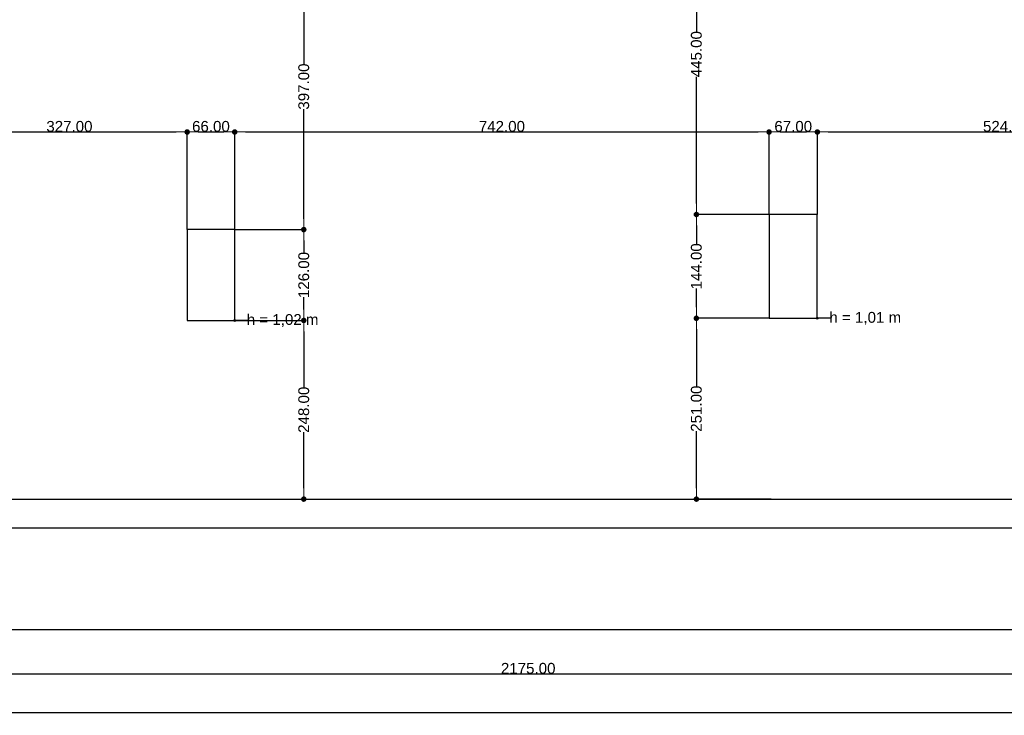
# Model space of a CAD drawing. Header units: millimetres. Extents: x -175445 to -20415, y -559200 to 231527.
# Tile 84 of 256: x -94381 to -80709, y -249072 to -239419. Entities that reach past the tile are written whole.
import ezdxf

# ---------------------------------------------------------------- set-up
doc = ezdxf.new("R2010")
doc.units = ezdxf.units.MM
doc.header["$MEASUREMENT"] = 0
doc.linetypes.add('Wipeout_Contour', pattern=[1000, 0, -1000])
for name, color, linetype in [('Linia', 7, 'Continuous'), ('Strop', 7, 'Continuous'), ('Słup', 7, 'Continuous'), ('Tekst', 7, 'Continuous'), ('Wymiary', 9, 'Continuous')]:
    doc.layers.add(name, color=color, linetype=linetype)
doc.styles.add('Arial', font='txt')
doc.styles.add('Times new roman', font='txt')
doc.dimstyles.new('GENERATED_STYLE__1', dxfattribs={"dimtxt": 150, "dimasz": 152, "dimexe": 0.18, "dimexo": 0, "dimgap": 0.09, "dimtad": 1, "dimtih": 1, "dimtoh": 1, "dimlfac": 0.1, "dimzin": 0, "dimdsep": 46, "dimtxsty": 'Arial', "dimblk": 'ARROWHEAD_11', "dimblk1": 'ARROWHEAD_11', "dimblk2": 'ARROWHEAD_11', "dimcen": 0.09, "dimclrd": 256, "dimclre": 256, "dimclrt": 256, "dimazin": 0, "dimtfac": 1, "dimtdec": 4, "dimtmove": 0, "dimatfit": 3, "dimfxl": 1, "dimtolj": 1, "dimtzin": 0, "dimarcsym": 0})
doc.dimstyles.new('GENERATED_STYLE__2', dxfattribs={"dimtxt": 150, "dimasz": 152, "dimexe": 0.18, "dimexo": 0, "dimgap": 0.09, "dimtad": 1, "dimlfac": 0.1, "dimzin": 0, "dimdsep": 46, "dimtxsty": 'Arial', "dimblk": 'ARROWHEAD_11', "dimblk1": 'ARROWHEAD_11', "dimblk2": 'ARROWHEAD_11', "dimcen": 0.09, "dimclrd": 256, "dimclre": 256, "dimclrt": 256, "dimazin": 0, "dimtfac": 1, "dimtdec": 4, "dimtmove": 0, "dimatfit": 3, "dimfxl": 1, "dimtolj": 1, "dimtzin": 0, "dimarcsym": 0})

# ---------------------------------------------------------------- blocks, each defined once
blk = doc.blocks.new('ARROWHEAD_11')
at = {"color": 0, "linetype": 'Continuous', "lineweight": 0}
blk.add_line((0, 0), (-1, 0), dxfattribs=at)
at = {"color": 0, "linetype": 'Continuous', "lineweight": 0, "const_width": 0.25, "flags": 128}
blk.add_lwpolyline([(-0.125, 0, 1), (0.125, 0, 1)], format="xyb", close=True, dxfattribs=at)
blk = doc.blocks.new('*D3994')
at = {"layer": 'Defpoints', "color": 0}
for p in [(-92055, -240977), (-95325, -241602), (-92055, -242332)]:
    blk.add_point(p, dxfattribs=at)
at = {"layer": 'Wymiary', "lineweight": -2}
for p, q in [((-95325, -241602), (-95325, -240977)), ((-95173, -240977), (-92207, -240977)), ((-92055, -242332), (-92055, -240977))]:
    blk.add_line(p, q, dxfattribs=at)
at = {"layer": 'Wymiary', "lineweight": -2, "xscale": 152, "yscale": 152, "zscale": 152, "rotation": 180}
blk.add_blockref('ARROWHEAD_11', (-95325, -240977), dxfattribs=at)
at = {"layer": 'Wymiary', "lineweight": -2, "xscale": 152, "yscale": 152, "zscale": 152}
blk.add_blockref('ARROWHEAD_11', (-92055, -240977), dxfattribs=at)
at = {"layer": 'Wymiary', "lineweight": 13, "insert": (-93690, -240900), "char_height": 150, "attachment_point": 5, "style": 'Arial'}
blk.add_mtext('\\A1;327.00', dxfattribs=at)
blk = doc.blocks.new('*D3995')
at = {"layer": 'Defpoints', "color": 0}
for p in [(-91395, -240977), (-92055, -242332), (-91395, -242332)]:
    blk.add_point(p, dxfattribs=at)
at = {"layer": 'Wymiary', "lineweight": -2}
for p, q in [((-92055, -242332), (-92055, -240977)), ((-91903, -240977), (-91547, -240977)), ((-91395, -242332), (-91395, -240977))]:
    blk.add_line(p, q, dxfattribs=at)
at = {"layer": 'Wymiary', "lineweight": -2, "xscale": 152, "yscale": 152, "zscale": 152, "rotation": 180}
blk.add_blockref('ARROWHEAD_11', (-92055, -240977), dxfattribs=at)
at = {"layer": 'Wymiary', "lineweight": -2, "xscale": 152, "yscale": 152, "zscale": 152}
blk.add_blockref('ARROWHEAD_11', (-91395, -240977), dxfattribs=at)
at = {"layer": 'Wymiary', "lineweight": 13, "insert": (-91725, -240900), "char_height": 150, "attachment_point": 5, "style": 'Arial'}
blk.add_mtext('\\A1;66.00', dxfattribs=at)
blk = doc.blocks.new('*D3996')
at = {"layer": 'Defpoints', "color": 0}
for p in [(-83975, -240977), (-83975, -242122), (-91395, -242332)]:
    blk.add_point(p, dxfattribs=at)
at = {"layer": 'Wymiary', "lineweight": -2}
for p, q in [((-91395, -242332), (-91395, -240977)), ((-91243, -240977), (-84127, -240977)), ((-83975, -242122), (-83975, -240977))]:
    blk.add_line(p, q, dxfattribs=at)
at = {"layer": 'Wymiary', "lineweight": -2, "xscale": 152, "yscale": 152, "zscale": 152, "rotation": 180}
blk.add_blockref('ARROWHEAD_11', (-91395, -240977), dxfattribs=at)
at = {"layer": 'Wymiary', "lineweight": -2, "xscale": 152, "yscale": 152, "zscale": 152}
blk.add_blockref('ARROWHEAD_11', (-83975, -240977), dxfattribs=at)
at = {"layer": 'Wymiary', "lineweight": 13, "insert": (-87685, -240900), "char_height": 150, "attachment_point": 5, "style": 'Arial'}
blk.add_mtext('\\A1;742.00', dxfattribs=at)
blk = doc.blocks.new('*D3997')
at = {"layer": 'Defpoints', "color": 0}
for p in [(-83305, -240977), (-83975, -242122), (-83305, -242122)]:
    blk.add_point(p, dxfattribs=at)
at = {"layer": 'Wymiary', "lineweight": -2}
for p, q in [((-83975, -242122), (-83975, -240977)), ((-83823, -240977), (-83457, -240977)), ((-83305, -242122), (-83305, -240977))]:
    blk.add_line(p, q, dxfattribs=at)
at = {"layer": 'Wymiary', "lineweight": -2, "xscale": 152, "yscale": 152, "zscale": 152, "rotation": 180}
blk.add_blockref('ARROWHEAD_11', (-83975, -240977), dxfattribs=at)
at = {"layer": 'Wymiary', "lineweight": -2, "xscale": 152, "yscale": 152, "zscale": 152}
blk.add_blockref('ARROWHEAD_11', (-83305, -240977), dxfattribs=at)
at = {"layer": 'Wymiary', "lineweight": 13, "insert": (-83640, -240900), "char_height": 150, "attachment_point": 5, "style": 'Arial'}
blk.add_mtext('\\A1;67.00', dxfattribs=at)
blk = doc.blocks.new('*D3998')
at = {"layer": 'Defpoints', "color": 0}
for p in [(-78065, -240977), (-78065, -241362), (-83305, -242122)]:
    blk.add_point(p, dxfattribs=at)
at = {"layer": 'Wymiary', "lineweight": -2}
for p, q in [((-83305, -242122), (-83305, -240977)), ((-83153, -240977), (-78217, -240977)), ((-78065, -241362), (-78065, -240977))]:
    blk.add_line(p, q, dxfattribs=at)
at = {"layer": 'Wymiary', "lineweight": -2, "xscale": 152, "yscale": 152, "zscale": 152, "rotation": 180}
blk.add_blockref('ARROWHEAD_11', (-83305, -240977), dxfattribs=at)
at = {"layer": 'Wymiary', "lineweight": -2, "xscale": 152, "yscale": 152, "zscale": 152}
blk.add_blockref('ARROWHEAD_11', (-78065, -240977), dxfattribs=at)
at = {"layer": 'Wymiary', "lineweight": 13, "insert": (-80685, -240900), "char_height": 150, "attachment_point": 5, "style": 'Arial'}
blk.add_mtext('\\A1;524.00', dxfattribs=at)
blk = doc.blocks.new('*D4056')
at = {"layer": 'Defpoints', "color": 0}
for p in [(-91395, -243592), (-90436, -243592), (-90491, -246072)]:
    blk.add_point(p, dxfattribs=at)
at = {"layer": 'Wymiary', "lineweight": -2}
for p, q in [((-91395, -243592), (-90436, -243592)), ((-90436, -243744), (-90436, -244520)), ((-90436, -245920), (-90436, -245145)), ((-90491, -246072), (-90436, -246072))]:
    blk.add_line(p, q, dxfattribs=at)
at = {"layer": 'Wymiary', "lineweight": -2, "xscale": 152, "yscale": 152, "zscale": 152}
for p, rotation in [((-90436, -243592), 90), ((-90436, -246072), 270)]:
    blk.add_blockref('ARROWHEAD_11', p, dxfattribs=dict(at, rotation=rotation))
at = {"layer": 'Wymiary', "lineweight": 13, "insert": (-90436, -244832), "char_height": 150, "attachment_point": 5, "rotation": 90, "style": 'Arial'}
blk.add_mtext('\\A1;248.00', dxfattribs=at)
blk = doc.blocks.new('*D4057')
at = {"layer": 'Defpoints', "color": 0}
for p in [(-91395, -242332), (-90436, -242332), (-91395, -243592)]:
    blk.add_point(p, dxfattribs=at)
at = {"layer": 'Wymiary', "lineweight": -2}
for p, q in [((-91395, -242332), (-90436, -242332)), ((-90436, -242484), (-90436, -242658)), ((-90436, -243440), (-90436, -243267)), ((-91395, -243592), (-90436, -243592))]:
    blk.add_line(p, q, dxfattribs=at)
at = {"layer": 'Wymiary', "lineweight": -2, "xscale": 152, "yscale": 152, "zscale": 152}
for p, rotation in [((-90436, -242332), 90), ((-90436, -243592), 270)]:
    blk.add_blockref('ARROWHEAD_11', p, dxfattribs=dict(at, rotation=rotation))
at = {"layer": 'Wymiary', "lineweight": 13, "insert": (-90436, -242962), "char_height": 150, "attachment_point": 5, "rotation": 90, "style": 'Arial'}
blk.add_mtext('\\A1;126.00', dxfattribs=at)
blk = doc.blocks.new('*D4058')
at = {"layer": 'Defpoints', "color": 0}
for p in [(-90775, -238362), (-90436, -238362), (-91395, -242332)]:
    blk.add_point(p, dxfattribs=at)
at = {"layer": 'Wymiary', "lineweight": -2}
for p, q in [((-90775, -238362), (-90436, -238362)), ((-90436, -238514), (-90436, -240036)), ((-90436, -242180), (-90436, -240659)), ((-91395, -242332), (-90436, -242332))]:
    blk.add_line(p, q, dxfattribs=at)
at = {"layer": 'Wymiary', "lineweight": -2, "xscale": 152, "yscale": 152, "zscale": 152}
for p, rotation in [((-90436, -238362), 90), ((-90436, -242332), 270)]:
    blk.add_blockref('ARROWHEAD_11', p, dxfattribs=dict(at, rotation=rotation))
at = {"layer": 'Wymiary', "lineweight": 13, "insert": (-90436, -240347), "char_height": 150, "attachment_point": 5, "rotation": 90, "style": 'Arial'}
blk.add_mtext('\\A1;397.00', dxfattribs=at)
blk = doc.blocks.new('*D4065')
at = {"layer": 'Defpoints', "color": 0}
for p in [(-84985, -243562), (-83975, -243562), (-83946, -246072)]:
    blk.add_point(p, dxfattribs=at)
at = {"layer": 'Wymiary', "lineweight": -2}
for p, q in [((-83975, -243562), (-84986, -243562)), ((-84985, -243714), (-84985, -244505)), ((-84985, -245920), (-84985, -245130)), ((-83946, -246072), (-84986, -246072))]:
    blk.add_line(p, q, dxfattribs=at)
at = {"layer": 'Wymiary', "lineweight": -2, "xscale": 152, "yscale": 152, "zscale": 152}
for p, rotation in [((-84985, -243562), 90), ((-84985, -246072), 270)]:
    blk.add_blockref('ARROWHEAD_11', p, dxfattribs=dict(at, rotation=rotation))
at = {"layer": 'Wymiary', "lineweight": 13, "insert": (-84985, -244817), "char_height": 150, "attachment_point": 5, "rotation": 90, "style": 'Arial'}
blk.add_mtext('\\A1;251.00', dxfattribs=at)
blk = doc.blocks.new('*D4066')
at = {"layer": 'Defpoints', "color": 0}
for p in [(-84985, -242122), (-83975, -242122), (-83975, -243562)]:
    blk.add_point(p, dxfattribs=at)
at = {"layer": 'Wymiary', "lineweight": -2}
for p, q in [((-83975, -242122), (-84986, -242122)), ((-84985, -242274), (-84985, -242538)), ((-84985, -243410), (-84985, -243147)), ((-83975, -243562), (-84986, -243562))]:
    blk.add_line(p, q, dxfattribs=at)
at = {"layer": 'Wymiary', "lineweight": -2, "xscale": 152, "yscale": 152, "zscale": 152}
for p, rotation in [((-84985, -242122), 90), ((-84985, -243562), 270)]:
    blk.add_blockref('ARROWHEAD_11', p, dxfattribs=dict(at, rotation=rotation))
at = {"layer": 'Wymiary', "lineweight": 13, "insert": (-84985, -242842), "char_height": 150, "attachment_point": 5, "rotation": 90, "style": 'Arial'}
blk.add_mtext('\\A1;144.00', dxfattribs=at)
blk = doc.blocks.new('*D4067')
at = {"layer": 'Defpoints', "color": 0}
for p in [(-84985, -237672), (-84445, -237672), (-83975, -242122)]:
    blk.add_point(p, dxfattribs=at)
at = {"layer": 'Wymiary', "lineweight": -2}
for p, q in [((-84445, -237672), (-84986, -237672)), ((-84985, -237824), (-84985, -239583)), ((-84985, -241970), (-84985, -240212)), ((-83975, -242122), (-84986, -242122))]:
    blk.add_line(p, q, dxfattribs=at)
at = {"layer": 'Wymiary', "lineweight": -2, "xscale": 152, "yscale": 152, "zscale": 152}
for p, rotation in [((-84985, -237672), 90), ((-84985, -242122), 270)]:
    blk.add_blockref('ARROWHEAD_11', p, dxfattribs=dict(at, rotation=rotation))
at = {"layer": 'Wymiary', "lineweight": 13, "insert": (-84985, -239897), "char_height": 150, "attachment_point": 5, "rotation": 90, "style": 'Arial'}
blk.add_mtext('\\A1;445.00', dxfattribs=at)
blk = doc.blocks.new('*D4086')
at = {"layer": 'Defpoints', "color": 0}
for p in [(-76445, -246472), (-98195, -247882), (-76445, -248497)]:
    blk.add_point(p, dxfattribs=at)
at = {"layer": 'Wymiary', "lineweight": -2}
for p, q in [((-76445, -246472), (-76445, -248497)), ((-98195, -247882), (-98195, -248497)), ((-98043, -248497), (-76597, -248497))]:
    blk.add_line(p, q, dxfattribs=at)
at = {"layer": 'Wymiary', "lineweight": -2, "xscale": 152, "yscale": 152, "zscale": 152, "rotation": 180}
blk.add_blockref('ARROWHEAD_11', (-98195, -248497), dxfattribs=at)
at = {"layer": 'Wymiary', "lineweight": -2, "xscale": 152, "yscale": 152, "zscale": 152}
blk.add_blockref('ARROWHEAD_11', (-76445, -248497), dxfattribs=at)
at = {"layer": 'Wymiary', "lineweight": 13, "insert": (-87320, -248421), "char_height": 150, "attachment_point": 5, "style": 'Arial'}
blk.add_mtext('\\A1;2175.00', dxfattribs=at)
blk = doc.blocks.new('*D4088')
at = {"layer": 'Defpoints', "color": 0}
for p in [(-76445, -246472), (-67137, -246472), (-98195, -247882)]:
    blk.add_point(p, dxfattribs=at)
at = {"layer": 'Wymiary', "lineweight": -2}
for p, q in [((-76445, -246472), (-67136, -246472)), ((-67137, -246624), (-67137, -246873)), ((-67137, -247730), (-67137, -247482)), ((-98195, -247882), (-67136, -247882))]:
    blk.add_line(p, q, dxfattribs=at)
at = {"layer": 'Wymiary', "lineweight": -2, "xscale": 152, "yscale": 152, "zscale": 152}
for p, rotation in [((-67137, -246472), 90), ((-67137, -247882), 270)]:
    blk.add_blockref('ARROWHEAD_11', p, dxfattribs=dict(at, rotation=rotation))
at = {"layer": 'Wymiary', "lineweight": 13, "insert": (-67137, -247177), "char_height": 150, "attachment_point": 5, "rotation": 90, "style": 'Arial'}
blk.add_mtext('\\A1;141.00', dxfattribs=at)
blk = doc.blocks.new('*D4094')
at = {"layer": 'Defpoints', "color": 0}
for p in [(-156154, -232008), (-69175, -241777), (-69175, -249034)]:
    blk.add_point(p, dxfattribs=at)
at = {"layer": 'Wymiary', "lineweight": -2}
for p, q in [((-156154, -232008), (-156154, -249034)), ((-69175, -241777), (-69175, -249034)), ((-156002, -249034), (-69327, -249034))]:
    blk.add_line(p, q, dxfattribs=at)
at = {"layer": 'Wymiary', "lineweight": -2, "xscale": 152, "yscale": 152, "zscale": 152, "rotation": 180}
blk.add_blockref('ARROWHEAD_11', (-156154, -249034), dxfattribs=at)
at = {"layer": 'Wymiary', "lineweight": -2, "xscale": 152, "yscale": 152, "zscale": 152}
blk.add_blockref('ARROWHEAD_11', (-69175, -249034), dxfattribs=at)
at = {"layer": 'Wymiary', "lineweight": 13, "insert": (-112665, -248957), "char_height": 150, "attachment_point": 5, "style": 'Arial'}
blk.add_mtext('\\A1;8697', dxfattribs=at)

msp = doc.modelspace()

# ---------------------------------------------------------------- linework, layer by layer
at = {"layer": 'Strop', "color": 253, "flags": 128}
for points in [[(-141925.477, -247882.5), (-98195.477, -247882.5), (-98195.477, -246475.703), (-98195.477, -246472.5), (-82945.477, -246472.5), (-76445.477, -246472.5), (-76445.477, -241776.539), (-69175.477, -241776.539), (-69175.477, -240686.539), (-69175.477, -238666.539), (-69175.477, -238082.573, 0.032078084), (-83740.973, -229648.581, 0.000522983), (-83970.746, -229540.292, 0.001988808), (-84846.585, -229132.886, 0.03139835), (-98815.362, -223819.574, 0.034912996), (-116630.822, -219636.298), (-116630.817, -219636.267), (-116630.92, -219636.25, 0.026147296), (-127667.74, -218426.566)], [(-141925.477, -247882.5), (-98195.477, -247882.5), (-98195.477, -246475.703), (-98195.477, -246472.5), (-82945.477, -246472.5), (-76445.477, -246472.5), (-76445.477, -241776.539), (-69175.477, -241776.539), (-69175.477, -240686.539), (-69175.477, -238666.539), (-69175.477, -238082.573, 0.032078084), (-83740.973, -229648.581, 0.000522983), (-83970.746, -229540.292, 0.001988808), (-84846.585, -229132.886, 0.03139835), (-98815.362, -223819.574, 0.034912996), (-116630.822, -219636.298), (-116630.817, -219636.267), (-116630.92, -219636.25, 0.026147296), (-127667.74, -218426.566)], [(-141925.477, -247482.5), (-98595.477, -247482.5), (-98595.477, -246475.703), (-98595.477, -246072.5), (-82945.477, -246072.5), (-76845.477, -246072.5), (-76845.477, -241376.539), (-69575.477, -241376.539), (-69575.477, -240686.539), (-69575.477, -238666.539), (-69575.477, -238296.6, 0.031662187), (-83915.361, -230008.586, 0.000515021), (-84140.893, -229902.301, 0.001986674), (-85012.909, -229496.669, 0.031396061), (-98933.785, -224201.642, 0.035678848), (-117090.059, -219967.643), (-117090.037, -219967.51, 0.025197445), (-127688.556, -218826.029)]]:
    msp.add_lwpolyline(points, format="xyb", dxfattribs=at)

# ---------------------------------------------------------------- texts
at = {"layer": 'Tekst', "color": 253, "char_height": 150, "attachment_point": 2, "style": 'Times new roman'}
for s, insert in [('\\A1;{\\fArial|b0|i0|c0|p38;h = 1,01 m}', (-82639.753, -243474.2)), ('\\A1;{\\fArial|b0|i0|c0|p38;h = 1,02 m}', (-90729.772, -243504.2))]:
    msp.add_mtext(s, dxfattribs=dict(at, insert=insert))

# ---------------------------------------------------------------- dimensions: what is measured, and where the dimension line sits
at = {"layer": 'Wymiary', "color": 8, "lineweight": 13}
dim = msp.add_linear_dim(base=(-76445.477, -248497.217), p1=(-98195.477, -247882.5), p2=(-76445.477, -246472.5), dimstyle='GENERATED_STYLE__1', dxfattribs=at)
dim.commit()
dim.dimension.update_dxf_attribs({"geometry": '*D4086', "text_midpoint": (-87320.477, -248497.217), "dimtype": 160})
dim = msp.add_linear_dim(base=(-67136.634, -246472.5), p1=(-98195.477, -247882.5), p2=(-76445.477, -246472.5), angle=90, dimstyle='GENERATED_STYLE__2', dxfattribs=at)
dim.commit()
dim.dimension.update_dxf_attribs({"geometry": '*D4088', "text_midpoint": (-67136.634, -247177.5), "dimtype": 160, "text_rotation": 90})

# ---------------------------------------------------------------- next in the draw order: wipeouts: each hides what was drawn before it
at = {"color": 253, "linetype": 'Wipeout_Contour', "lineweight": 0, "ltscale": 337220.353035}
msp.add_wipeout([(-83975.477, -243562.5), (-83305.477, -243562.5), (-83305.477, -242122.5), (-83975.477, -242122.5)], dxfattribs=at).dxf.layer = 'Słup'
at = {"color": 253, "linetype": 'Wipeout_Contour', "lineweight": 0, "ltscale": 368638.604869}
msp.add_wipeout([(-92055.496, -243592.5), (-91395.496, -243592.5), (-91395.496, -242332.5), (-92055.496, -242332.5)], dxfattribs=at).dxf.layer = 'Słup'

# ---------------------------------------------------------------- next in the draw order: hatches: boundary and pattern name
at = {"layer": 'Linia', "linetype": 'Continuous'}
for points in [[(-91382.996, -243592.5), (-91383.947, -243587.716), (-91386.657, -243583.661), (-91390.712, -243580.951), (-91395.496, -243580), (-91400.28, -243580.951), (-91404.335, -243583.661), (-91407.044, -243587.716), (-91407.996, -243592.5), (-91407.044, -243597.283), (-91404.335, -243601.339), (-91400.28, -243604.048), (-91395.496, -243605), (-91390.712, -243604.048), (-91386.657, -243601.339), (-91383.947, -243597.283)], [(-83292.977, -243562.5), (-83293.928, -243557.716), (-83296.638, -243553.661), (-83300.693, -243550.951), (-83305.477, -243550), (-83310.26, -243550.951), (-83314.315, -243553.661), (-83317.025, -243557.716), (-83317.977, -243562.5), (-83317.025, -243567.283), (-83314.315, -243571.339), (-83310.26, -243574.048), (-83305.477, -243575), (-83300.693, -243574.048), (-83296.638, -243571.339), (-83293.928, -243567.283)]]:
    msp.add_hatch(color=253, dxfattribs=at).paths.add_polyline_path(points)

# ---------------------------------------------------------------- next in the draw order: linework, layer by layer
at = {"layer": 'Linia', "color": 253}
for p, q in [((-91218.687, -243592.5), (-91382.996, -243592.5)), ((-83128.668, -243562.5), (-83292.977, -243562.5))]:
    msp.add_line(p, q, dxfattribs=at)
for centre in [(-91395.496, -243592.5), (-83305.477, -243562.5)]:
    msp.add_circle(centre, 12.5, dxfattribs=at)
at = {"layer": 'Słup', "color": 253}
for p, q in [((-83305.477, -242122.5), (-83975.477, -242122.5)), ((-83975.477, -242122.5), (-83975.477, -243562.5)), ((-83305.477, -243562.5), (-83305.477, -242122.5)), ((-91395.496, -242332.5), (-92055.496, -242332.5)), ((-92055.496, -242332.5), (-92055.496, -243592.5)), ((-91395.496, -243592.5), (-91395.496, -242332.5)), ((-92055.496, -243592.5), (-91395.496, -243592.5)), ((-83975.477, -243562.5), (-83305.477, -243562.5))]:
    msp.add_line(p, q, dxfattribs=at)

# ---------------------------------------------------------------- next in the draw order: dimensions: what is measured, and where the dimension line sits
at = {"layer": 'Wymiary', "color": 8, "lineweight": 13}
dim = msp.add_linear_dim(base=(-69175.477, -249034.024), p1=(-156154.021, -232007.681), p2=(-69175.477, -241776.539), text='8697', dimstyle='GENERATED_STYLE__1', dxfattribs=at)
dim.commit()
dim.dimension.update_dxf_attribs({"geometry": '*D4094', "text_midpoint": (-112664.749, -249034.024), "dimtype": 160})
for base, p1, p2, picture, middle in [((-84985.377, -237672.5), (-83975.477, -242122.5), (-84445.496, -237672.5), '*D4067', (-84985.377, -239897.5)), ((-90436.365, -238362.5), (-91395.496, -242332.5), (-90775.476, -238362.5), '*D4058', (-90436.365, -240347.5)), ((-84985.377, -242122.5), (-83975.477, -243562.5), (-83975.477, -242122.5), '*D4066', (-84985.377, -242842.5)), ((-90436.365, -242332.5), (-91395.496, -243592.5), (-91395.496, -242332.5), '*D4057', (-90436.365, -242962.5)), ((-90436.365, -243592.5), (-90491.235, -246072.5), (-91395.496, -243592.5), '*D4056', (-90436.365, -244832.5)), ((-84985.377, -243562.5), (-83945.98, -246072.5), (-83975.477, -243562.5), '*D4065', (-84985.377, -244817.5))]:
    dim = msp.add_linear_dim(base=base, p1=p1, p2=p2, angle=90, dimstyle='GENERATED_STYLE__2', dxfattribs=at)
    dim.commit()
    dim.dimension.update_dxf_attribs({"geometry": picture, "text_midpoint": middle, "dimtype": 160, "text_rotation": 90})
for base, p1, p2, picture, middle in [((-92055.496, -240976.793), (-95325.496, -241602.5), (-92055.496, -242332.5), '*D3994', (-93690.496, -240976.793)), ((-91395.496, -240976.793), (-92055.496, -242332.5), (-91395.496, -242332.5), '*D3995', (-91725.496, -240976.793)), ((-83975.477, -240976.793), (-91395.496, -242332.5), (-83975.477, -242122.5), '*D3996', (-87685.486, -240976.793)), ((-83305.477, -240976.793), (-83975.477, -242122.5), (-83305.477, -242122.5), '*D3997', (-83640.477, -240976.793)), ((-78065.496, -240976.793), (-83305.477, -242122.5), (-78065.496, -241362.5), '*D3998', (-80685.486, -240976.793))]:
    dim = msp.add_linear_dim(base=base, p1=p1, p2=p2, dimstyle='GENERATED_STYLE__1', dxfattribs=at)
    dim.commit()
    dim.dimension.update_dxf_attribs({"geometry": picture, "text_midpoint": middle, "dimtype": 160})

doc.saveas('drawing.dxf')
